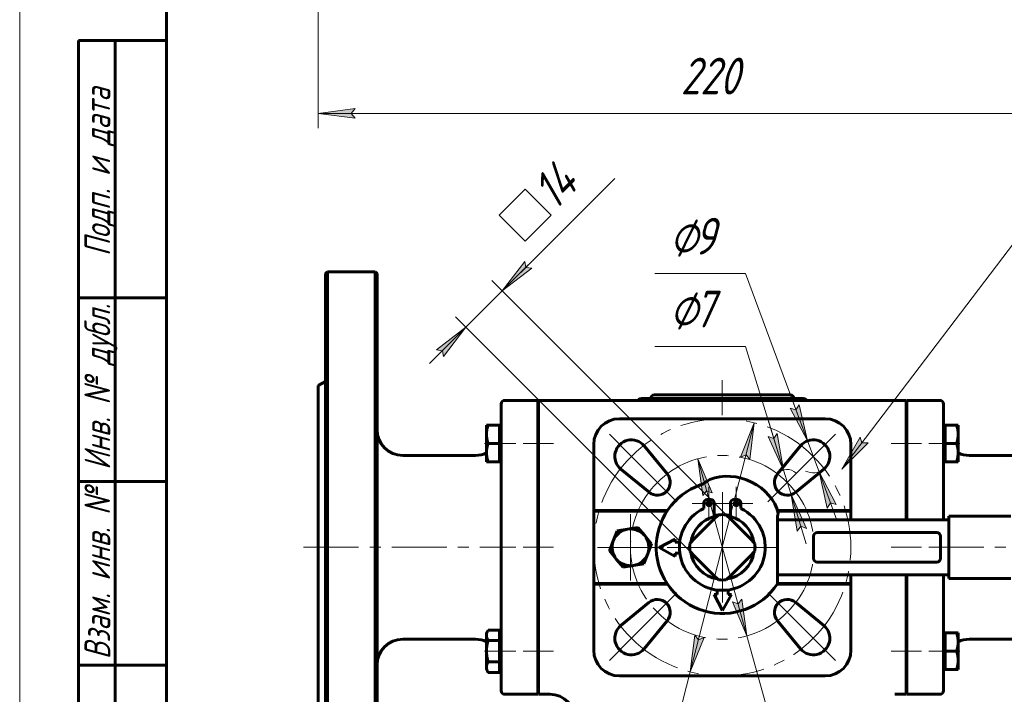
# Model space of a CAD drawing. Header units: millimetres. Extents: x 0 to 431, y 0 to 297.
# Tile 2 of 5: x 0 to 134, y 61 to 153. Entities that reach past the tile are written whole.
import ezdxf

# ---------------------------------------------------------------- set-up
doc = ezdxf.new("R2010")
doc.units = ezdxf.units.MM
for name, pattern in [('K5LT_AXLED', [12, 7.5, -1.5, 1.5, -1.5]), ('K5LT_BASIC', [0]), ('K5LT_THIN', [0])]:
    doc.linetypes.add(name, pattern=pattern)
doc.layers.add('Системный слой', color=7, linetype='Continuous')
doc.layers.add('Системный слой (1)', color=7, linetype='Continuous', true_color=0x6c6c6c)
doc.styles.add('KDIMTEXTSTYLE', font='txt', dxfattribs={"width": 0.96, "oblique": 15, "height": 5})
doc.styles.add('KTEXTSTYLE', font='txt', dxfattribs={"width": 0.96, "height": 5})
doc.dimstyles.new('KDIMSTYLE (0.50)', dxfattribs={"dimtxt": 5, "dimasz": 1, "dimexe": 2, "dimexo": 0, "dimgap": 1, "dimtad": 1, "dimlfac": 2, "dimtxsty": 'KDIMTEXTSTYLE', "dimsah": 1, "dimcen": 0, "dimdle": 1, "dimadec": 0, "dimazin": 0, "dimtfac": 0.667, "dimtmove": 0, "dimatfit": 3, "dimfxl": 1, "dimtvp": 1, "dimtolj": 1, "dimtzin": 0, "dimarcsym": 0})

# ---------------------------------------------------------------- blocks, each defined once
blk = doc.blocks.new('D0')
at = {"layer": 'Системный слой (1)'}
for points in [[(45.14, 140.07), (45.64, 140.73), (40.64, 140.07), (45.64, 139.41)], [(145.64, 139.41), (150.64, 140.07), (145.64, 140.73), (146.14, 140.07)]]:
    blk.add_hatch(color=7, dxfattribs=at).paths.add_polyline_path(points)
at = {"layer": 'Системный слой (1)', "color": 7, "linetype": 'K5LT_THIN', "lineweight": 18, "true_color": 0xffffff}
for p, q in [((40.64, 173.16), (40.64, 138.07)), ((150.64, 173.16), (150.64, 138.07)), ((40.64, 140.07), (45.64, 140.73)), ((45.64, 140.73), (45.14, 140.07)), ((146.14, 140.07), (145.64, 140.73)), ((145.64, 140.73), (150.64, 140.07)), ((45.64, 139.41), (40.64, 140.07)), ((40.64, 140.07), (150.64, 140.07)), ((45.14, 140.07), (45.64, 139.41)), ((150.64, 140.07), (145.64, 139.41)), ((145.64, 139.41), (146.14, 140.07))]:
    blk.add_line(p, q, dxfattribs=at)
blk.add_wipeout([(89.97, 141.07), (89.97, 148.45), (100.86, 148.45), (100.86, 141.07)]).dxf.layer = 'Системный слой (1)'
at = {"layer": 'Системный слой (1)', "color": 7, "insert": (89.97, 147.66), "char_height": 5, "attachment_point": 1, "style": 'KTEXTSTYLE'}
blk.add_mtext('\\fArial|b0|c204|p34;\\H5.0;\\W1.000;\\Q15;\\fGOST Type AU|b0|i0|c204|p34;\\Q15;\\W0.960;220', dxfattribs=at)
blk = doc.blocks.new('KDIMARROW_01')
at = {"layer": 'Системный слой'}
blk.add_hatch(color=0, dxfattribs=at).paths.add_polyline_path([(-5, -0.66), (0, 0), (-5, 0.66), (-4.5, 0)])
at = {"layer": 'Системный слой', "color": 0, "linetype": 'K5LT_THIN', "lineweight": 18}
for p, q in [((-4.5, 0), (-5, 0.66)), ((-5, 0.66), (0, 0)), ((0, 0), (-5, -0.66)), ((-5, -0.66), (-4.5, 0))]:
    blk.add_line(p, q, dxfattribs=at)
at = {"layer": 'Системный слой (1)', "color": 0, "linetype": 'K5LT_THIN', "lineweight": 18}
blk.add_line((293.99, 195.16), (293.49, 195.16), dxfattribs=at)
blk = doc.blocks.new('U23')
at = {"layer": 'Системный слой (1)', "color": 143, "linetype": 'K5LT_BASIC', "lineweight": 60, "true_color": 0x33acca}
for p, q in [((120.74, 97.53), (120.74, 84.78)), ((120.74, 77.28), (120.74, 64.53))]:
    blk.add_line(p, q, dxfattribs=at)
blk = doc.blocks.new('U24')
at = {"layer": 'Системный слой (1)', "color": 143, "linetype": 'K5LT_BASIC', "lineweight": 60, "true_color": 0x33acca}
for p, q in [((113.11, 85.93), (113.12, 85.98)), ((113.12, 85.98), (113.13, 85.99)), ((113.13, 86.01), (113.14, 86.02)), ((113.13, 86), (113.13, 86.01)), ((113.13, 85.99), (113.13, 86)), ((113.13, 86), (113.13, 86)), ((113.13, 86), (113.13, 86)), ((113.14, 86.02), (113.14, 86.03))]:
    blk.add_line(p, q, dxfattribs=at)
blk = doc.blocks.new('U26')
at = {"layer": 'Системный слой (1)', "color": 143, "linetype": 'K5LT_BASIC', "lineweight": 60, "true_color": 0x33acca}
for p, q in [((113.11, 76.12), (113.11, 76.13)), ((113.12, 76.09), (113.11, 76.12)), ((113.12, 76.08), (113.12, 76.09)), ((113.12, 76.07), (113.12, 76.08)), ((113.13, 76.07), (113.12, 76.07)), ((113.12, 76.07), (113.12, 76.07)), ((113.13, 76.04), (113.13, 76.07)), ((113.14, 76.03), (113.13, 76.04))]:
    blk.add_line(p, q, dxfattribs=at)
blk = doc.blocks.new('U28')
at = {"layer": 'Системный слой (1)', "color": 143, "linetype": 'K5LT_BASIC', "lineweight": 60, "true_color": 0x33acca}
for p, q in [((78.15, 76.06), (78.14, 76.05)), ((78.14, 76.05), (78.14, 76.04)), ((78.14, 76.04), (78.14, 76.03)), ((78.17, 76.13), (78.15, 76.08)), ((78.15, 76.08), (78.15, 76.07)), ((78.15, 76.07), (78.15, 76.07)), ((78.15, 76.07), (78.15, 76.07)), ((78.15, 76.07), (78.15, 76.06))]:
    blk.add_line(p, q, dxfattribs=at)
blk = doc.blocks.new('U30')
at = {"layer": 'Системный слой (1)', "color": 143, "linetype": 'K5LT_BASIC', "lineweight": 60, "true_color": 0x33acca}
for p, q in [((113.14, 85.93), (113.14, 84.78)), ((113.14, 77.28), (113.14, 76.13))]:
    blk.add_line(p, q, dxfattribs=at)
blk = doc.blocks.new('U31')
at = {"layer": 'Системный слой (1)', "color": 143, "linetype": 'K5LT_BASIC', "lineweight": 60, "true_color": 0x33acca}
for p, q in [((78.14, 86.03), (78.14, 86.02)), ((78.14, 86.02), (78.15, 85.99)), ((78.15, 85.99), (78.15, 85.99)), ((78.15, 85.99), (78.15, 85.99)), ((78.15, 85.99), (78.15, 85.98)), ((78.15, 85.98), (78.16, 85.97)), ((78.16, 85.97), (78.16, 85.94)), ((78.16, 85.94), (78.17, 85.93))]:
    blk.add_line(p, q, dxfattribs=at)
blk = doc.blocks.new('U32')
at = {"layer": 'Системный слой (1)', "color": 143, "linetype": 'K5LT_BASIC', "lineweight": 60, "true_color": 0x33acca}
for p, q in [((125.74, 84.78), (125.74, 97.53)), ((125.74, 64.53), (125.74, 77.28))]:
    blk.add_line(p, q, dxfattribs=at)
blk = doc.blocks.new('U33')
at = {"layer": 'Системный слой (1)', "color": 143, "linetype": 'K5LT_BASIC', "lineweight": 60, "true_color": 0x33acca}
for p, q in [((120.64, 97.53), (120.64, 84.78)), ((120.64, 77.28), (120.64, 64.53))]:
    blk.add_line(p, q, dxfattribs=at)
blk = doc.blocks.new('U36')
at = {"layer": 'Системный слой (1)', "color": 143, "linetype": 'K5LT_BASIC', "lineweight": 60, "true_color": 0x33acca}
for p, q in [((63.75, 69.76), (63.63, 69.52)), ((63.76, 69.78), (63.75, 69.76)), ((63.56, 69.29), (63.54, 69.07)), ((63.63, 69.52), (63.56, 69.29))]:
    blk.add_line(p, q, dxfattribs=at)
blk = doc.blocks.new('U37')
at = {"layer": 'Системный слой (1)', "color": 30, "linetype": 'K5LT_AXLED', "lineweight": 18, "true_color": 0xff8000}
for q in [(83.14, 85.53), (78.64, 81.03), (87.64, 81.03), (83.14, 76.53)]:
    blk.add_line((83.14, 81.03), q, dxfattribs=at)
blk = doc.blocks.new('U38')
at = {"layer": 'Системный слой (1)', "color": 30, "linetype": 'K5LT_AXLED', "lineweight": 18, "true_color": 0xff8000}
for q in [(93.82, 89.26), (91.54, 86.98), (96.1, 86.98), (93.82, 84.7)]:
    blk.add_line((93.82, 86.98), q, dxfattribs=at)
blk = doc.blocks.new('U39')
at = {"layer": 'Системный слой (1)', "color": 30, "linetype": 'K5LT_AXLED', "lineweight": 18, "true_color": 0xff8000}
for q in [(97.53, 89.26), (95.25, 86.98), (99.81, 86.98), (97.53, 84.7)]:
    blk.add_line((97.53, 86.98), q, dxfattribs=at)
blk = doc.blocks.new('U40')
at = {"layer": 'Системный слой (1)', "color": 30, "linetype": 'K5LT_AXLED', "lineweight": 18, "true_color": 0xff8000}
for p, q in [((83.26, 93.41), (80.26, 96.41)), ((108.01, 93.41), (111.02, 96.41)), ((86.27, 90.4), (83.26, 93.41)), ((105.01, 90.4), (108.01, 93.41)), ((86.27, 71.66), (83.26, 68.66)), ((105.01, 71.66), (108.01, 68.66)), ((83.26, 68.66), (80.26, 65.65)), ((108.01, 68.66), (111.02, 65.65))]:
    blk.add_line(p, q, dxfattribs=at)
for start, end in [(45, 135), (135, 225), (315, 45), (225, 315)]:
    blk.add_arc((95.64, 81.03), 17.5, start, end, dxfattribs=at)
blk = doc.blocks.new('U41')
at = {"layer": 'Системный слой (1)', "color": 30, "linetype": 'K5LT_AXLED', "lineweight": 18, "true_color": 0xff8000}
for p, q in [((86.8, 89.87), (84.15, 92.52)), ((104.48, 89.87), (107.13, 92.52)), ((89.45, 87.22), (86.8, 89.87)), ((101.83, 87.22), (104.48, 89.87)), ((83.14, 81.03), (78.64, 81.03)), ((87.64, 81.03), (83.14, 81.03)), ((89.45, 74.84), (86.8, 72.19)), ((101.83, 74.84), (104.48, 72.19)), ((86.8, 72.19), (84.15, 69.54)), ((104.48, 72.19), (107.13, 69.54))]:
    blk.add_line(p, q, dxfattribs=at)
for start, end in [(45, 135), (135, 180), (315, 45), (180, 225), (225, 315)]:
    blk.add_arc((95.64, 81.03), 12.5, start, end, dxfattribs=at)
blk = doc.blocks.new('U42')
at = {"layer": 'Системный слой (1)', "color": 30, "linetype": 'K5LT_AXLED', "lineweight": 18, "true_color": 0xff8000}
for q in [(95.64, 88.88), (87.79, 81.03), (103.49, 81.03), (95.64, 73.18)]:
    blk.add_line((95.64, 81.03), q, dxfattribs=at)
blk = doc.blocks.new('D9')
at = {"layer": 'Системный слой (1)'}
for points in [[(103.96, 91.54), (103.12, 96.51), (102.63, 95.84), (101.86, 96.13)], [(107.1, 83.61), (104.99, 88.2), (105.84, 83.23), (106.32, 83.9)]]:
    blk.add_hatch(color=7, dxfattribs=at).paths.add_polyline_path(points)
at = {"layer": 'Системный слой (1)', "color": 7, "linetype": 'K5LT_THIN', "lineweight": 18, "true_color": 0xffffff}
for p, q in [((98.77, 108.37), (86.47, 108.37)), ((103.96, 91.54), (98.77, 108.37)), ((103.96, 91.54), (101.9, 98.23)), ((103.12, 96.51), (102.63, 95.84)), ((103.96, 91.54), (103.12, 96.51)), ((102.63, 95.84), (101.86, 96.13)), ((101.86, 96.13), (103.96, 91.54)), ((104.99, 88.2), (103.96, 91.54)), ((104.99, 88.2), (105.84, 83.23)), ((107.1, 83.61), (104.99, 88.2)), ((104.99, 88.2), (107.06, 81.51)), ((105.84, 83.23), (106.32, 83.9)), ((106.32, 83.9), (107.1, 83.61))]:
    blk.add_line(p, q, dxfattribs=at)
blk.add_arc((104.48, 89.87), 1.75, 47.6531, 139.014, dxfattribs=at)
blk.add_wipeout([(88.47, 109.37), (88.47, 116.75), (96.44, 116.75), (96.44, 109.37)]).dxf.layer = 'Системный слой (1)'
at = {"layer": 'Системный слой (1)', "color": 7, "char_height": 5, "attachment_point": 1, "style": 'KTEXTSTYLE'}
for s, insert in [('\\fArial|b0|c204|p34;\\H5.0;\\W1.000;\\Q15;\\fGOST Type AU|b0|i0|c204|p34;\\Q15;\\W0.960;⌀', (88.47, 115.95)), ('\\fArial|b0|c204|p34;\\H5.0;\\W1.000;\\Q15;\\fGOST Type AU|b0|i0|c204|p34;\\Q15;\\W0.960;7', (91.78, 115.95))]:
    blk.add_mtext(s, dxfattribs=dict(at, insert=insert))
blk = doc.blocks.new('D10')
at = {"layer": 'Системный слой (1)'}
for points in [[(107.23, 95.52), (106.1, 100.43), (105.66, 99.73), (104.87, 99.97)], [(111.15, 86.84), (108.8, 91.3), (109.92, 86.38), (110.36, 87.08)]]:
    blk.add_hatch(color=7, dxfattribs=at).paths.add_polyline_path(points)
at = {"layer": 'Системный слой (1)', "color": 7, "linetype": 'K5LT_THIN', "lineweight": 18, "true_color": 0xffffff}
for p, q in [((98.77, 118.28), (86.47, 118.28)), ((107.23, 95.52), (98.77, 118.28)), ((107.23, 95.52), (104.79, 102.08)), ((105.66, 99.73), (104.87, 99.97)), ((104.87, 99.97), (107.23, 95.52)), ((106.1, 100.43), (105.66, 99.73)), ((107.23, 95.52), (106.1, 100.43)), ((108.8, 91.3), (107.23, 95.52)), ((108.8, 91.3), (109.92, 86.38)), ((111.15, 86.84), (108.8, 91.3)), ((108.8, 91.3), (111.23, 84.73)), ((109.92, 86.38), (110.36, 87.08)), ((110.36, 87.08), (111.15, 86.84))]:
    blk.add_line(p, q, dxfattribs=at)
blk.add_arc((108.01, 93.41), 2.25, 242.4532, 309.2608, dxfattribs=at)
blk.add_arc((108.01, 93.41), 2.25, 242.4532, 309.2608, dxfattribs=at)
blk.add_wipeout([(88.47, 119.28), (88.47, 126.66), (96.44, 126.66), (96.44, 119.28)]).dxf.layer = 'Системный слой (1)'
at = {"layer": 'Системный слой (1)', "color": 7, "char_height": 5, "attachment_point": 1, "style": 'KTEXTSTYLE'}
for s, insert in [('\\fArial|b0|c204|p34;\\H5.0;\\W1.000;\\Q15;\\fGOST Type AU|b0|i0|c204|p34;\\Q15;\\W0.960;⌀', (88.47, 125.87)), ('\\fArial|b0|c204|p34;\\H5.0;\\W1.000;\\Q15;\\fGOST Type AU|b0|i0|c204|p34;\\Q15;\\W0.960;9', (91.78, 125.87))]:
    blk.add_mtext(s, dxfattribs=dict(at, insert=insert))
blk = doc.blocks.new('D11')
at = {"layer": 'Системный слой (1)'}
for points in [[(99.39, 92.97), (99.99, 97.98), (98.11, 93.3), (98.87, 93.62)], [(91.28, 64.08), (93.17, 68.76), (92.4, 68.44), (91.89, 69.09)]]:
    blk.add_hatch(color=7, dxfattribs=at).paths.add_polyline_path(points)
at = {"layer": 'Системный слой (1)', "color": 7, "linetype": 'K5LT_THIN', "lineweight": 18, "true_color": 0xffffff}
for p, q in [((99.99, 97.98), (91.28, 64.08)), ((98.11, 93.3), (99.99, 97.98)), ((99.99, 97.98), (99.39, 92.97)), ((98.87, 93.62), (98.11, 93.3)), ((99.39, 92.97), (98.87, 93.62)), ((91.28, 64.08), (91.89, 69.09)), ((93.17, 68.76), (91.28, 64.08)), ((91.89, 69.09), (92.4, 68.44)), ((92.4, 68.44), (93.17, 68.76)), ((91.28, 64.08), (77.64, 10.95)), ((77.64, 10.95), (62.16, 10.95))]:
    blk.add_line(p, q, dxfattribs=at)
blk.add_wipeout([(64.16, 11.95), (64.16, 19.33), (75.18, 19.33), (75.18, 11.95)]).dxf.layer = 'Системный слой (1)'
at = {"layer": 'Системный слой (1)', "color": 7, "char_height": 5, "attachment_point": 1, "style": 'KTEXTSTYLE'}
for s, insert in [('\\fArial|b0|c204|p34;\\H5.0;\\W1.000;\\Q15;\\fGOST Type AU|b0|i0|c204|p34;\\Q15;\\W0.960;⌀', (64.16, 18.54)), ('\\fArial|b0|c204|p34;\\H5.0;\\W1.000;\\Q15;\\fGOST Type AU|b0|i0|c204|p34;\\Q15;\\W0.960;70', (67.47, 18.54))]:
    blk.add_mtext(s, dxfattribs=dict(at, insert=insert))
blk = doc.blocks.new('D12')
at = {"layer": 'Системный слой (1)'}
for points in [[(94.26, 88.43), (92.29, 93.07), (92.99, 88.08), (93.49, 88.74)], [(98.99, 68.99), (98.28, 73.98), (97.78, 73.32), (97.01, 73.63)]]:
    blk.add_hatch(color=7, dxfattribs=at).paths.add_polyline_path(points)
at = {"layer": 'Системный слой (1)', "color": 7, "linetype": 'K5LT_THIN', "lineweight": 18, "true_color": 0xffffff}
for p, q in [((92.29, 93.07), (94.26, 88.43)), ((92.99, 88.08), (92.29, 93.07)), ((92.29, 93.07), (98.99, 68.99)), ((93.49, 88.74), (92.99, 88.08)), ((94.26, 88.43), (93.49, 88.74)), ((97.78, 73.32), (98.28, 73.98)), ((98.28, 73.98), (98.99, 68.99)), ((98.99, 68.99), (97.01, 73.63)), ((97.01, 73.63), (97.78, 73.32)), ((98.99, 68.99), (115.14, 10.95)), ((115.14, 10.95), (130.22, 10.95))]:
    blk.add_line(p, q, dxfattribs=at)
blk.add_wipeout([(117.14, 11.95), (117.14, 19.33), (127.78, 19.33), (127.78, 11.95)]).dxf.layer = 'Системный слой (1)'
at = {"layer": 'Системный слой (1)', "color": 7, "char_height": 5, "attachment_point": 1, "style": 'KTEXTSTYLE'}
for s, insert in [('\\fArial|b0|c204|p34;\\H5.0;\\W1.000;\\Q15;\\fGOST Type AU|b0|i0|c204|p34;\\Q15;\\W0.960;⌀', (117.14, 18.54)), ('\\fArial|b0|c204|p34;\\H5.0;\\W1.000;\\Q15;\\fGOST Type AU|b0|i0|c204|p34;\\Q15;\\W0.960;50', (120.45, 18.54))]:
    blk.add_mtext(s, dxfattribs=dict(at, insert=insert))
blk = doc.blocks.new('D13')
at = {"layer": 'Системный слой (1)'}
for points in [[(65.69, 115.93), (69.69, 119), (68.87, 119.11), (68.76, 119.93)], [(57.67, 106.98), (60.74, 110.98), (56.74, 107.91), (57.56, 107.79)]]:
    blk.add_hatch(color=7, dxfattribs=at).paths.add_polyline_path(points)
at = {"layer": 'Системный слой (1)', "color": 7, "linetype": 'K5LT_THIN', "lineweight": 18, "true_color": 0xffffff}
for p, q in [((65.69, 115.93), (70.64, 120.88)), ((68.76, 119.93), (65.69, 115.93)), ((65.69, 115.93), (69.23, 119.46)), ((68.87, 119.11), (68.76, 119.93)), ((65.69, 115.93), (69.69, 119)), ((69.69, 119), (68.87, 119.11)), ((98.11, 83.51), (64.28, 117.34)), ((60.74, 110.98), (65.69, 115.93)), ((93.16, 78.56), (59.33, 112.39)), ((60.74, 110.98), (55.79, 106.03)), ((60.74, 110.98), (56.74, 107.91)), ((57.67, 106.98), (60.74, 110.98)), ((56.74, 107.91), (57.56, 107.79)), ((57.56, 107.79), (57.67, 106.98))]:
    blk.add_line(p, q, dxfattribs=at)
blk.add_wipeout([(69.91, 121.56), (64.69, 126.78), (73.31, 135.4), (78.53, 130.18)]).dxf.layer = 'Системный слой (1)'
for p, q in [((69.21, 119.44), (81.01, 131.24)), ((65.26, 126.22), (68.79, 129.76)), ((68.79, 129.76), (72.33, 126.22)), ((68.79, 122.68), (65.26, 126.22)), ((72.33, 126.22), (68.79, 122.68))]:
    blk.add_line(p, q, dxfattribs=at)
at = {"layer": 'Системный слой (1)', "color": 7, "insert": (69.3, 130.26), "char_height": 5, "attachment_point": 1, "rotation": 45, "style": 'KTEXTSTYLE'}
blk.add_mtext('\\fArial|b0|c204|p34;\\H5.0;\\W1.000;\\Q15;\\fGOST Type AU|b0|i0|c204|p34;\\Q15;\\W0.960;14', dxfattribs=at)
blk = doc.blocks.new('U43')
at = {"layer": 'Системный слой (1)'}
blk.add_hatch(color=7, dxfattribs=at).paths.add_polyline_path([(111.92, 91.66), (115.47, 95.25), (114.64, 95.25), (114.42, 96.04)])
at = {"layer": 'Системный слой (1)', "color": 7, "linetype": 'K5LT_THIN', "lineweight": 18, "true_color": 0xffffff}
for p, q in [((139.14, 127.51), (111.92, 91.66)), ((139.14, 127.51), (188.75, 127.51)), ((111.92, 91.66), (114.42, 96.04)), ((115.47, 95.25), (111.92, 91.66)), ((114.42, 96.04), (114.64, 95.25)), ((114.64, 95.25), (115.47, 95.25))]:
    blk.add_line(p, q, dxfattribs=at)
at = {"layer": 'Системный слой (1)', "color": 7, "insert": (141.14, 135.1), "char_height": 5, "attachment_point": 1, "style": 'KTEXTSTYLE'}
blk.add_mtext('\\fArial|b0|c204|p34;\\H5.0;\\W1.000;\\Q15;\\fGOST Type AU|b0|i0|c204|p34;\\Q15;\\W0.960;ISO 5211 F05/F07', dxfattribs=at)
blk = doc.blocks.new('U44')
at = {"color": 7, "linetype": 'K5LT_THIN', "lineweight": 18, "true_color": 0xffffff}
blk.add_line((0, 0), (0, 297), dxfattribs=at)
at = {"color": 143, "linetype": 'K5LT_BASIC', "lineweight": 60, "true_color": 0x33acca}
for p, q in [((20, 5), (20, 292)), ((8, 5), (8, 150)), ((20, 150), (8, 150)), ((13, 5), (13, 150)), ((20, 115), (8, 115)), ((20, 90), (8, 90)), ((20, 65), (8, 65))]:
    blk.add_line(p, q, dxfattribs=at)
at = {"color": 7, "char_height": 3.5, "attachment_point": 1, "rotation": 90, "style": 'KTEXTSTYLE'}
for s, insert in [('\\fArial|b0|c204|p34;\\H5.0;\\W1.000;\\Q15;\\fGOST Type AU|b0|i0|c204|p34;\\Q15;\\W0.960;\\H3.50;Подп. и дата', (8.82, 120.66)), ('\\fArial|b0|c204|p34;\\H5.0;\\W1.000;\\Q15;\\fGOST Type AU|b0|i0|c204|p34;\\Q15;\\W0.960;\\H3.50;Инв. № дубл.', (8.82, 91.57)), ('\\fArial|b0|c204|p34;\\H5.0;\\W1.000;\\Q15;\\fGOST Type AU|b0|i0|c204|p34;\\Q15;\\W0.960;\\H3.50;Взам. инв. №', (8.82, 65.8)), ('\\fArial|b0|c204|p34;\\H5.0;\\W1.000;\\Q15;\\fGOST Type AU|b0|i0|c204|p34;\\Q15;\\W0.960;\\H3.50;Подп. и дата', (8.82, 35.66))]:
    blk.add_mtext(s, dxfattribs=dict(at, insert=insert))

msp = doc.modelspace()

# ---------------------------------------------------------------- linework, layer by layer
at = {"layer": 'Системный слой (1)', "color": 143, "linetype": 'K5LT_BASIC', "lineweight": 60, "true_color": 0x33acca}
for p, q in [((41.6379, 118.2816), (41.8879, 118.5316)), ((41.6379, 118.2816), (41.6379, 43.7816)), ((41.8879, 43.5316), (41.8879, 118.5316)), ((48.3879, 118.5316), (41.8879, 118.5316)), ((48.3879, 118.5316), (48.3879, 43.5316)), ((48.6379, 118.2816), (48.3879, 118.5316)), ((48.6379, 43.7816), (48.6379, 118.2816)), ((40.6379, 103.0316), (41.6379, 103.609)), ((40.6379, 59.0316), (40.6379, 103.0316)), ((65.5379, 100.5316), (65.5379, 97.5316)), ((70.5379, 101.0316), (66.0379, 101.0316)), ((70.5379, 97.5316), (70.5379, 101.0316)), ((120.6379, 101.0316), (70.6379, 101.0316)), ((70.6379, 101.0316), (70.6379, 97.5316)), ((106.6594, 101.2816), (84.6163, 101.2816)), ((104.8879, 101.7816), (86.3879, 101.7816)), ((89.9283, 101.7866), (89.9283, 101.7816)), ((89.9283, 101.7866), (90.3337, 101.7866)), ((90.3337, 101.7866), (90.4647, 101.7866)), ((90.3337, 101.7866), (90.3337, 101.7816)), ((90.4647, 101.7866), (91.0331, 101.7866)), ((91.0331, 101.7866), (91.5991, 101.7866)), ((91.5991, 101.7866), (91.7301, 101.7866)), ((91.7301, 101.7866), (92.1355, 101.7866)), ((91.7301, 101.7866), (91.7301, 101.7816)), ((92.1355, 101.7866), (92.1355, 101.7816)), ((92.3406, 101.7866), (92.3406, 101.7816)), ((92.3406, 101.7866), (92.7929, 101.7866)), ((92.7929, 101.7866), (92.7929, 101.7816)), ((92.7929, 101.7866), (93.139, 101.7866)), ((93.139, 101.7866), (93.9151, 101.7866)), ((93.9151, 101.7866), (94.701, 101.7866)), ((94.701, 101.7866), (94.701, 101.7816)), ((95.403, 101.7866), (95.403, 101.7816)), ((95.403, 101.7866), (95.8924, 101.7866)), ((95.8924, 101.7866), (95.8924, 101.7816)), ((96.5894, 101.7866), (96.9675, 101.7866)), ((96.5894, 101.7866), (96.5894, 101.7816)), ((96.9675, 101.7866), (98.1959, 101.7866)), ((96.9675, 101.7866), (96.9675, 101.7816)), ((98.1959, 101.7866), (98.1959, 101.7816)), ((98.1959, 101.7866), (98.7718, 101.7866)), ((98.7718, 101.7866), (98.7718, 101.7816)), ((99.2118, 101.7866), (99.8297, 101.7866)), ((99.2118, 101.7866), (99.2118, 101.7816)), ((99.8297, 101.7866), (99.8297, 101.7816)), ((99.8297, 101.7866), (100.9222, 101.7866)), ((100.9222, 101.7866), (101.6167, 101.7866)), ((101.6167, 101.7866), (101.6167, 101.7816)), ((120.6379, 97.5316), (120.6379, 101.0316)), ((120.7379, 101.0316), (120.7379, 97.5316)), ((125.2379, 101.0316), (120.7379, 101.0316)), ((125.7379, 97.5316), (125.7379, 100.5316)), ((109.6379, 98.5316), (81.6379, 98.5316)), ((63.5378, 96.4238), (63.5378, 97.6738)), ((63.5378, 97.6738), (63.7611, 97.6738)), ((65.2878, 97.6738), (63.7611, 97.6738)), ((65.2878, 97.6738), (65.2878, 96.4238)), ((65.2878, 97.6738), (65.5379, 97.6738)), ((65.5379, 97.5316), (65.5379, 64.5316)), ((70.5379, 64.5316), (70.5379, 97.5316)), ((70.5379, 96.6738), (70.6379, 96.6738)), ((70.6379, 64.5316), (70.6379, 97.5316)), ((120.7379, 96.6738), (120.6379, 96.6738)), ((125.9879, 97.6738), (125.7379, 97.6738)), ((125.9879, 97.6738), (127.5146, 97.6738)), ((125.9879, 96.4238), (125.9879, 97.6738)), ((127.5146, 97.6738), (127.7379, 97.6738)), ((127.7379, 97.6738), (127.7379, 96.4238)), ((63.5378, 93.9238), (63.5378, 96.4238)), ((65.2878, 95.1738), (63.7611, 95.1738)), ((65.2878, 96.4238), (65.2878, 95.1738)), ((65.2878, 95.1738), (65.2878, 93.9238)), ((125.9879, 95.1738), (125.9879, 96.4238)), ((125.9879, 93.9238), (125.9879, 95.1738)), ((125.9879, 95.1738), (127.5146, 95.1738)), ((127.7379, 96.4238), (127.7379, 93.9238)), ((63.5378, 92.6738), (63.5378, 93.9238)), ((65.2878, 93.9238), (65.2878, 92.6738)), ((78.1379, 95.0316), (78.1379, 86.0316)), ((85.0056, 94.8299), (88.154, 90.978)), ((103.155, 91.0187), (106.2701, 94.8299)), ((113.1379, 86.0316), (113.1379, 95.0316)), ((125.9879, 92.6738), (125.9879, 93.9238)), ((127.7379, 93.9238), (127.7379, 92.6738)), ((62.0379, 93.5316), (52.1379, 93.5316)), ((63.7611, 92.6738), (63.5378, 92.6738)), ((65.2878, 92.6738), (63.7611, 92.6738)), ((65.2878, 92.6738), (65.5379, 92.6738)), ((70.5379, 93.6738), (70.6379, 93.6738)), ((120.7379, 93.6738), (120.6379, 93.6738)), ((125.9879, 92.6738), (125.7379, 92.6738)), ((125.9879, 92.6738), (127.5146, 92.6738)), ((127.7379, 92.6738), (127.5146, 92.6738)), ((129.2379, 93.5316), (139.1379, 93.5316)), ((85.6915, 88.5155), (81.8396, 91.6639)), ((109.4362, 91.6639), (105.625, 88.5488)), ((70.6379, 88.5316), (70.5379, 88.5316)), ((120.6379, 88.5316), (120.7379, 88.5316)), ((94.0562, 87.5418), (93.5879, 87.5418)), ((97.6879, 87.5418), (97.2195, 87.5418)), ((78.1379, 86.0316), (78.6379, 86.0316)), ((88.0887, 85.9316), (78.1379, 85.9316)), ((78.1379, 76.1316), (78.1379, 85.9316)), ((78.6379, 86.0316), (88.1546, 86.0316)), ((88.1379, 86.0066), (88.1379, 86.0316)), ((93.1379, 87.0918), (93.1379, 86.3201)), ((94.5062, 85.2314), (94.5062, 87.0918)), ((96.7695, 87.0918), (96.7695, 85.2314)), ((98.1379, 86.3201), (98.1379, 87.0918)), ((103.1426, 86.0316), (112.6379, 86.0316)), ((113.1379, 85.9316), (103.1734, 85.9316)), ((112.6379, 86.0316), (113.1379, 86.0316)), ((94.4573, 84.8008), (91.8687, 82.2122)), ((95.106, 85.4495), (94.4573, 84.8008)), ((96.8184, 84.8008), (96.1698, 85.4495)), ((99.4071, 82.2122), (96.8184, 84.8008)), ((103.1323, 76.0483), (103.1323, 84.9786)), ((103.1323, 84.7813), (103.169, 84.7816)), ((103.1323, 84.7816), (103.169, 84.7816)), ((126.4536, 84.7816), (103.169, 84.7816)), ((126.4536, 85.2816), (126.4536, 84.7816)), ((134.8997, 85.2816), (126.4536, 85.2816)), ((126.4536, 77.2816), (126.4536, 84.7816)), ((80.7963, 81.9075), (81.302, 83.2594)), ((81.302, 83.2594), (82.7256, 83.4974)), ((82.7256, 83.4974), (84.1492, 83.7354)), ((84.1492, 83.7354), (85.0671, 82.6216)), ((80.2906, 80.5556), (80.7963, 81.9075)), ((85.0671, 82.6216), (85.9851, 81.5077)), ((89.2162, 82.1306), (87.031, 80.9901)), ((89.2162, 81.7401), (89.2162, 82.1306)), ((91.8687, 82.2122), (91.22, 81.5635)), ((100.0557, 81.5635), (99.4071, 82.2122)), ((108.052, 79.5289), (108.052, 82.5344)), ((108.552, 83.0344), (124.8482, 83.0344)), ((125.3482, 82.5344), (125.3482, 79.5289)), ((81.2086, 79.4417), (80.2906, 80.5556)), ((85.9851, 81.5077), (85.4794, 80.1558)), ((87.031, 80.9901), (89.2162, 79.7757)), ((89.8313, 81.7401), (89.2162, 81.7401)), ((91.22, 80.4997), (91.8687, 79.8511)), ((99.4071, 79.8511), (100.0557, 80.4997)), ((82.1265, 78.3278), (81.2086, 79.4417)), ((85.4794, 80.1558), (84.9738, 78.8039)), ((89.2162, 79.7757), (89.2162, 80.2401)), ((89.2162, 80.2401), (89.8421, 80.2401)), ((91.8687, 79.8511), (94.4573, 77.2624)), ((96.8184, 77.2624), (99.4071, 79.8511)), ((83.5501, 78.5659), (82.1265, 78.3278)), ((84.9738, 78.8039), (83.5501, 78.5659)), ((124.8482, 79.0289), (108.552, 79.0289)), ((94.4573, 77.2624), (95.106, 76.6138)), ((96.1698, 76.6138), (96.8184, 77.2624)), ((103.169, 77.2816), (103.1323, 77.282)), ((103.1323, 77.2816), (103.169, 77.2816)), ((103.169, 77.2816), (126.4536, 77.2816)), ((126.4536, 77.2816), (126.4536, 76.7816)), ((126.4536, 76.7816), (134.8997, 76.7816)), ((78.1379, 76.1316), (88.0887, 76.1316)), ((78.6379, 76.0316), (78.1379, 76.0316)), ((78.1379, 76.0316), (78.1379, 67.0316)), ((88.1546, 76.0316), (78.6379, 76.0316)), ((88.1379, 76.0316), (88.1379, 76.0567)), ((94.9294, 75.2251), (94.9294, 74.61)), ((96.4294, 74.61), (96.4294, 75.2358)), ((112.6379, 76.0316), (103.1212, 76.0316)), ((103.1323, 76.1316), (113.1379, 76.1316)), ((103.1379, 76.1316), (103.1379, 76.0316)), ((113.1379, 76.0316), (112.6379, 76.0316)), ((113.1379, 67.0316), (113.1379, 76.0316)), ((94.5389, 74.61), (95.6794, 72.4247)), ((94.9294, 74.61), (94.5389, 74.61)), ((95.6794, 72.4247), (96.8938, 74.61)), ((96.8938, 74.61), (96.4294, 74.61)), ((70.6379, 73.5316), (70.5379, 73.5316)), ((81.8396, 70.3994), (85.6508, 73.5145)), ((105.625, 73.5145), (109.4362, 70.3994)), ((120.6379, 73.5316), (120.7379, 73.5316)), ((88.1207, 71.0445), (85.0056, 67.2333)), ((106.2701, 67.2333), (103.155, 71.0445)), ((63.5378, 69.3895), (63.753, 69.7621)), ((65.2878, 69.7761), (63.7611, 69.7761)), ((65.2878, 69.7761), (65.2878, 69.0657)), ((62.0379, 68.5316), (52.1379, 68.5316)), ((63.5378, 69.0657), (63.5378, 69.3895)), ((63.5378, 66.912), (63.5378, 69.0657)), ((65.2878, 68.3553), (63.7611, 68.3553)), ((65.2878, 69.3895), (65.5379, 69.3895)), ((65.2878, 69.0657), (65.2878, 68.3553)), ((65.2878, 68.3553), (65.2878, 66.912)), ((70.5379, 68.3895), (70.6379, 68.3895)), ((120.7379, 68.3895), (120.6379, 68.3895)), ((125.9879, 69.3895), (125.7379, 69.3895)), ((125.9879, 68.1395), (125.9879, 69.3895)), ((125.9879, 69.3895), (127.5146, 69.3895)), ((127.5146, 69.3895), (127.7379, 69.3895)), ((127.7379, 69.3895), (127.7379, 68.1395)), ((129.2379, 68.5316), (139.1379, 68.5316)), ((125.9879, 66.8895), (125.9879, 68.1395)), ((127.7379, 68.1395), (127.7379, 65.6395)), ((63.5378, 64.7358), (63.5378, 66.912)), ((65.2878, 66.912), (65.2878, 65.4687)), ((125.9879, 65.6395), (125.9879, 66.8895)), ((125.9879, 66.8895), (127.5146, 66.8895)), ((63.5378, 64.3895), (63.5378, 64.7358)), ((63.5378, 64.3895), (63.753, 64.0169)), ((65.2878, 65.4687), (63.7611, 65.4687)), ((65.2878, 65.4687), (65.2878, 64.7358)), ((65.2878, 64.7358), (65.2878, 64.0029)), ((65.2878, 64.3895), (65.5379, 64.3895)), ((65.5379, 64.5316), (65.5379, 61.5316)), ((70.5379, 65.3895), (70.6379, 65.3895)), ((70.5379, 61.0316), (70.5379, 64.5316)), ((70.6379, 64.5316), (70.6379, 61.0316)), ((120.7379, 65.3895), (120.6379, 65.3895)), ((120.6379, 61.0316), (120.6379, 64.5316)), ((120.7379, 64.5316), (120.7379, 61.0316)), ((125.7379, 61.5316), (125.7379, 64.5316)), ((125.9879, 64.3895), (125.7379, 64.3895)), ((125.9879, 64.3895), (125.9879, 65.6395)), ((125.9879, 64.3895), (127.5146, 64.3895)), ((127.7379, 64.3895), (127.5146, 64.3895)), ((127.7379, 65.6395), (127.7379, 64.3895)), ((63.7611, 64.0029), (63.7526, 64.0175)), ((65.2878, 64.0029), (63.7611, 64.0029)), ((81.6379, 63.5316), (109.6379, 63.5316)), ((66.0379, 61.0316), (70.5379, 61.0316)), ((70.6379, 61.0316), (72.1379, 61.0316)), ((119.1379, 61.0316), (120.6379, 61.0316)), ((120.7379, 61.0316), (125.2379, 61.0316))]:
    msp.add_line(p, q, dxfattribs=at)
at = {"layer": 'Системный слой (1)', "color": 30, "linetype": 'K5LT_AXLED', "lineweight": 18, "true_color": 0xff8000}
for p, q in [((95.6379, 99.0316), (95.6379, 103.7816)), ((63.2878, 95.1738), (67.5379, 95.1738)), ((68.5379, 95.1738), (72.6379, 95.1738)), ((118.6379, 95.1738), (122.7379, 95.1738)), ((123.7379, 95.1738), (127.9879, 95.1738)), ((38.6379, 81.0316), (67.5379, 81.0316)), ((68.5379, 81.0316), (72.6379, 81.0316)), ((118.6379, 81.0316), (122.7379, 81.0316)), ((123.7379, 81.0316), (152.6379, 81.0316)), ((63.2878, 66.8895), (67.5379, 66.8895)), ((68.5379, 66.8895), (72.6379, 66.8895)), ((118.6379, 66.8895), (122.7379, 66.8895)), ((123.7379, 66.8895), (127.9879, 66.8895))]:
    msp.add_line(p, q, dxfattribs=at)
at = {"layer": 'Системный слой (1)', "color": 143, "linetype": 'K5LT_BASIC', "lineweight": 60, "true_color": 0x33acca}
for centre, radius in [((93.821, 86.9814), 0.2798), ((97.5295, 86.9814), 0.2796)]:
    msp.add_circle(centre, radius, dxfattribs=at)
for centre, radius, start, end in [((66.0379, 100.5316), 0.5, 90, 180), ((83.9549, 101.5316), 0.5, 270, 311.409622), ((84.6163, 100.7816), 0.5, 90, 131.409622), ((86.3879, 101.2816), 0.5, 90, 180), ((104.8879, 101.2816), 0.5, 0, 90), ((106.6594, 100.7816), 0.5, 48.590378, 90), ((107.3209, 101.5316), 0.5, 228.590378, 270), ((125.2379, 100.5316), 0.5, 0, 90), ((81.6379, 95.0316), 3.5, 90, 180), ((109.6379, 95.0316), 3.5, 0, 90), ((52.1379, 97.0316), 3.5, 180, 270), ((83.2635, 93.406), 2.25, 39.26083, 230.73917), ((108.0122, 93.406), 2.25, 309.26083, 140.73917), ((62.0379, 97.0316), 3.5, 270, 295.376028), ((129.2379, 97.0316), 3.5, 244.623972, 270), ((86.799, 89.8705), 1.75, 230.73917, 39.26083), ((104.4767, 89.8705), 1.75, 139.013987, 310.986013), ((95.6379, 81.0316), 12.5, 53.027974, 53.031613), ((95.6379, 81.0316), 9, 109.126389, 326.378157), ((95.6379, 81.0316), 12.5, 36.968387, 36.972026), ((93.5879, 87.0918), 0.45, 90, 180), ((94.0562, 87.0918), 0.45, 0, 90), ((97.2195, 87.0918), 0.45, 90, 180), ((97.6879, 87.0918), 0.45, 0, 90), ((95.6379, 81.0316), 5.8496, 115.301448, 64.698552), ((95.6379, 81.0316), 4.3496, 105.080114, 171.421179), ((95.6379, 81.0316), 4.4497, 96.865329, 104.732886), ((95.6379, 81.0316), 4.4497, 83.134671, 96.865329), ((95.6379, 81.0316), 4.4497, 75.267114, 83.134671), ((95.6379, 81.0316), 4.3496, 8.578821, 74.919886), ((83.1379, 81.0316), 2.5, 99.492131, 159.492131), ((83.1379, 81.0316), 2.5, 39.492131, 99.492131), ((83.1379, 81.0316), 2.5, 159.492131, 219.492131), ((83.1379, 81.0316), 2.5, 339.492131, 39.492131), ((108.552, 82.5344), 0.5, 90, 180), ((124.8482, 82.5344), 0.5, 0, 90), ((95.6379, 81.0316), 4.4497, 173.134671, 186.865329), ((95.6379, 81.0316), 4.4497, 353.134671, 6.865329), ((83.1379, 81.0316), 2.5, 219.492131, 279.492131), ((83.1379, 81.0316), 2.5, 279.492131, 339.492131), ((95.6379, 81.0316), 4.3496, 188.578821, 261.421179), ((95.6379, 81.0316), 4.3496, 278.578821, 351.421179), ((108.552, 79.5289), 0.5, 180, 270), ((124.8482, 79.5289), 0.5, 270, 0), ((95.6379, 81.0316), 4.4497, 263.134671, 276.865329), ((86.799, 72.1928), 1.75, 319.013987, 130.986013), ((104.4767, 72.1928), 1.75, 49.013987, 220.986013), ((95.6379, 81.0316), 12.5, 216.968387, 216.972026), ((95.6379, 81.0316), 12.5, 323.027974, 323.031613), ((95.6379, 81.0316), 12.5, 233.027974, 233.031613), ((95.6379, 81.0316), 12.5, 306.968387, 306.972026), ((83.2635, 68.6573), 2.25, 129.26083, 320.73917), ((108.0122, 68.6573), 2.25, 219.26083, 50.73917), ((52.1379, 65.0316), 3.5, 90, 180), ((62.0379, 65.0316), 3.5, 64.623972, 90), ((129.2379, 65.0316), 3.5, 90, 115.376028), ((81.6379, 67.0316), 3.5, 180, 270), ((109.6379, 67.0316), 3.5, 270, 0), ((66.0379, 61.5316), 0.5, 180, 270), ((72.1379, 57.5316), 3.5, 0, 90), ((125.2379, 61.5316), 0.5, 270, 0)]:
    msp.add_arc(centre, radius, start, end, dxfattribs=at)
msp.add_ellipse((97.2151, 85.3105), major_axis=(5.8073, -2.5391), ratio=0.81915204, start_param=0.55468208, end_param=2.47247791, dxfattribs=at)
for points in [[(63.7611, 97.6738), (63.5378, 97.0039), (63.5378, 96.4238)], [(127.7379, 96.4238), (127.7379, 97.0039), (127.5146, 97.6738)], [(63.5378, 96.4238), (63.5378, 95.8436), (63.7611, 95.1738)], [(63.7611, 95.1738), (63.5378, 94.5039), (63.5378, 93.9238)], [(127.5146, 95.1738), (127.7379, 95.8436), (127.7379, 96.4238)], [(127.7379, 93.9238), (127.7379, 94.5039), (127.5146, 95.1738)], [(63.5378, 93.9238), (63.5378, 93.3436), (63.7611, 92.6738)], [(127.5146, 92.6738), (127.7379, 93.3436), (127.7379, 93.9238)], [(63.5378, 69.0657), (63.5378, 68.736), (63.7611, 68.3553)], [(63.7611, 68.3553), (63.5378, 67.5818), (63.5378, 66.912)], [(127.7379, 68.1395), (127.7379, 68.7196), (127.5146, 69.3895)], [(127.5146, 66.8895), (127.7379, 67.5594), (127.7379, 68.1395)], [(63.5378, 66.912), (63.5378, 66.2421), (63.7611, 65.4687)], [(127.7379, 65.6395), (127.7379, 66.2196), (127.5146, 66.8895)], [(63.7611, 65.4687), (63.5378, 65.0759), (63.5378, 64.7358)], [(63.5378, 64.7358), (63.5378, 64.3956), (63.7611, 64.0029)], [(127.5146, 64.3895), (127.7379, 65.0594), (127.7379, 65.6395)]]:
    msp.add_rational_spline(points, [1, 1.0379548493, 1], degree=2, dxfattribs=at)
for points, knots in [([(93.1537, 89.7577), (93.1919, 89.7816), (93.2295, 89.8063), (93.3268, 89.8719), (93.3835, 89.9118), (93.4363, 89.9471)], [0.1002421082, 0.1002421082, 0.1002421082, 0.1002421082, 0.1274019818, 0.1274019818, 0.1718860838, 0.1718860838, 0.1718860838, 0.1718860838]), ([(103.1723, 85.3772), (103.1712, 85.3718), (103.1701, 85.3664), (103.1446, 85.235), (103.1323, 85.107), (103.1323, 84.9786)], [0.0707136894, 0.0707136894, 0.0707136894, 0.0707136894, 0.0740055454, 0.0740055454, 0.1510312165, 0.1510312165, 0.1510312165, 0.1510312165]), ([(103.2472, 85.6575), (103.2317, 85.6075), (103.2143, 85.5514), (103.189, 85.4539), (103.1801, 85.4157), (103.1723, 85.3772)], [0, 0, 0, 0, 0.0382440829, 0.0382440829, 0.0618686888, 0.0618686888, 0.0618686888, 0.0618686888])]:
    msp.add_open_spline(points, degree=3, knots=knots, dxfattribs=at)
for points in [[(93.4363, 89.9471), (93.5142, 89.9994), (93.5853, 90.0489), (93.6509, 90.0931)], [(93.6509, 90.0931), (93.7431, 90.1553), (93.8433, 90.2088), (93.9502, 90.2529)], [(92.689, 89.5348), (92.8519, 89.5913), (93.0077, 89.6662), (93.1537, 89.7577)]]:
    msp.add_open_spline(points, degree=3, dxfattribs=at)

# ---------------------------------------------------------------- block references
at = {"layer": 'Системный слой (1)'}
for name in ['U40', 'U33', 'U23', 'U32', 'U41', 'U42', 'U38', 'U39', 'U31', 'U24', 'U30', 'U37', 'U28', 'U26', 'U36']:
    msp.add_blockref(name, (0, 0), dxfattribs=at)

# ---------------------------------------------------------------- dimensions: what is measured, and where the dimension line sits
at = {"layer": 'Системный слой (1)', "color": 7}
dim = msp.add_linear_dim(base=(40.6379, 140.0679), p1=(150.6379, 173.1592), p2=(40.6379, 173.1592), dimstyle='KDIMSTYLE (0.50)', override={"dimexo": 0, "dimpost": '\\fGOST Type AU|b0|c204|p34;\\H5.0;\\W0.960;\\Q15;<>', "dimblk1": 'KDIMARROW_01', "dimblk2": 'KDIMARROW_01', "dimse1": 0, "dimse2": 0, "dimclrt": 7, "dimtol": 1, "dimtp": 0, "dimtm": 0, "dimtdec": 5, "dimtolj": 1}, dxfattribs=at)
dim.commit()
dim.dimension.update_dxf_attribs({"geometry": 'D0', "text_midpoint": (95.6379, 140.0679), "dimtype": 160})

# ---------------------------------------------------------------- next in the draw order: dimensions: what is measured, and where the dimension line sits
dim = msp.add_diameter_dim_2p(p1=(105.5083, 86.526), p2=(103.4451, 93.215), dimstyle='KDIMSTYLE (0.50)', override={"dimtih": 1, "dimtoh": 1, "dimpost": '\\fGOST Type AU|b0|c204|p34;\\H5.0;\\W0.960;\\Q15;<>', "dimblk1": 'KDIMARROW_01', "dimblk2": 'KDIMARROW_01', "dimclrt": 7, "dimtol": 1, "dimtp": 0, "dimtm": 0, "dimtdec": 5, "dimtmove": 1, "dimatfit": 2, "dimtolj": 1}, dxfattribs=at)
dim.commit()
dim.dimension.update_dxf_attribs({"geometry": 'D9', "text_midpoint": (96.7718, 108.3652), "dimtype": 163})

# ---------------------------------------------------------------- next in the draw order: dimensions: what is measured, and where the dimension line sits
dim = msp.add_diameter_dim_2p(p1=(109.5792, 89.1876), p2=(106.4453, 97.6244), dimstyle='KDIMSTYLE (0.50)', override={"dimtih": 1, "dimtoh": 1, "dimpost": '\\fGOST Type AU|b0|c204|p34;\\H5.0;\\W0.960;\\Q15;<>', "dimblk1": 'KDIMARROW_01', "dimblk2": 'KDIMARROW_01', "dimclrt": 7, "dimtol": 1, "dimtp": 0, "dimtm": 0, "dimtdec": 5, "dimtmove": 1, "dimatfit": 2, "dimtolj": 1}, dxfattribs=at)
dim.commit()
dim.dimension.update_dxf_attribs({"geometry": 'D10', "text_midpoint": (96.7718, 118.2816), "dimtype": 163})

# ---------------------------------------------------------------- next in the draw order: dimensions: what is measured, and where the dimension line sits
dim = msp.add_diameter_dim_2p(p1=(104.345, 114.9313), p2=(86.9308, 47.132), dimstyle='KDIMSTYLE (0.50)', override={"dimtih": 1, "dimtoh": 1, "dimpost": '\\fGOST Type AU|b0|c204|p34;\\H5.0;\\W0.960;\\Q15;<>', "dimblk1": 'KDIMARROW_01', "dimblk2": 'KDIMARROW_01', "dimclrt": 7, "dimtol": 1, "dimtp": 0, "dimtm": 0, "dimtdec": 5, "dimtmove": 1, "dimatfit": 2, "dimtolj": 1}, dxfattribs=at)
dim.commit()
dim.dimension.update_dxf_attribs({"geometry": 'D11', "text_midpoint": (75.6379, 10.9516), "dimtype": 163})

# ---------------------------------------------------------------- next in the draw order: dimensions: what is measured, and where the dimension line sits
dim = msp.add_diameter_dim_2p(p1=(88.9361, 105.1166), p2=(102.3396, 56.9466), dimstyle='KDIMSTYLE (0.50)', override={"dimtih": 1, "dimtoh": 1, "dimpost": '\\fGOST Type AU|b0|c204|p34;\\H5.0;\\W0.960;\\Q15;<>', "dimblk1": 'KDIMARROW_01', "dimblk2": 'KDIMARROW_01', "dimclrt": 7, "dimtol": 1, "dimtp": 0, "dimtm": 0, "dimtdec": 5, "dimtmove": 1, "dimatfit": 2, "dimtolj": 1}, dxfattribs=at)
dim.commit()
dim.dimension.update_dxf_attribs({"geometry": 'D12', "text_midpoint": (117.1379, 10.9516), "dimtype": 163})

# ---------------------------------------------------------------- next in the draw order: block references
at = {"layer": 'Системный слой (1)'}
msp.add_blockref('U43', (0, 0), dxfattribs=at)

# ---------------------------------------------------------------- next in the draw order: dimensions: what is measured, and where the dimension line sits
at = {"layer": 'Системный слой (1)', "color": 7}
dim = msp.add_linear_dim(base=(60.7432, 110.9766), p1=(98.1127, 83.5065), p2=(93.163, 78.5568), angle=45, dimstyle='KDIMSTYLE (0.50)', override={"dimexo": 0, "dimtoh": 1, "dimpost": '\\fGOST Type AU|b0|c204|p34;\\H5.0;\\W0.960;\\Q15;{\\fSymbol Type A|i0|c204|p18;т}<>', "dimblk1": 'KDIMARROW_01', "dimblk2": 'KDIMARROW_01', "dimse1": 0, "dimse2": 0, "dimclrt": 7, "dimtol": 1, "dimtp": 0, "dimtm": 0, "dimtdec": 5, "dimtmove": 1, "dimtolj": 1}, dxfattribs=at)
dim.commit()
dim.dimension.update_dxf_attribs({"geometry": 'D13', "text_midpoint": (75.1094, 125.3427), "dimtype": 160})

# ---------------------------------------------------------------- next in the draw order: block references
msp.add_blockref('U44', (0, 0))

doc.saveas('drawing.dxf')
